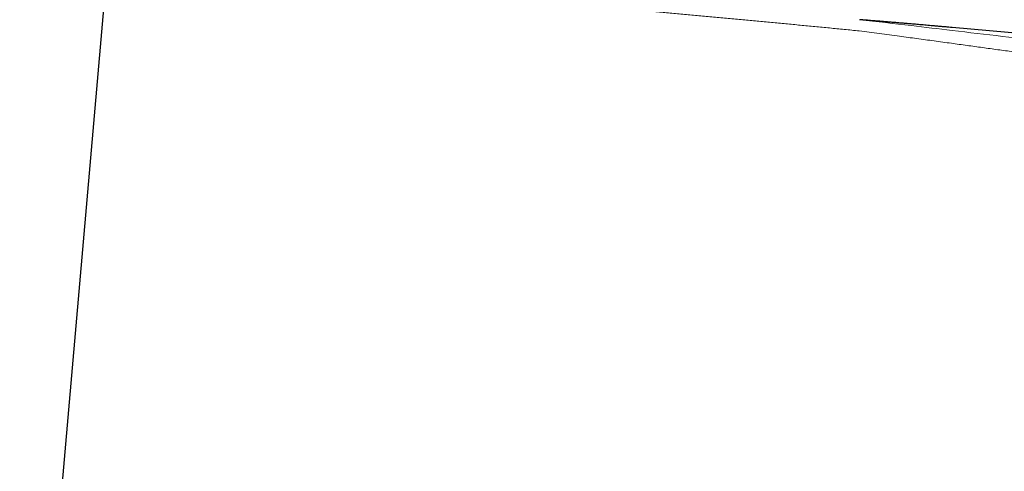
# Model space of a CAD drawing. Header units: millimetres. Extents: x 8 to 532, y 12 to 403.
# Tile 44 of 46: x 399 to 460, y 336 to 364. Entities that reach past the tile are written whole.
import ezdxf

# ---------------------------------------------------------------- set-up
doc = ezdxf.new("R2010")
doc.units = ezdxf.units.MM

msp = doc.modelspace()

# ---------------------------------------------------------------- linework, layer by layer
at = {"color": 7, "linetype": 'Continuous', "lineweight": 30}
for p, q in [((403.978, 367.108), (398.516, 304.683)), ((531.13, 356.712), (456.657, 363.305))]:
    msp.add_line(p, q, dxfattribs=at)
at = {"color": 8, "linetype": 'Continuous', "lineweight": 0}
for points, knots in [([(450.853, 363.097), (450.544, 363.127), (449.928, 363.188), (449.007, 363.277), (448.092, 363.366), (447.183, 363.453), (446.281, 363.539), (445.384, 363.624), (444.493, 363.708), (443.594, 363.792), (442.688, 363.877), (441.774, 363.961), (440.867, 364.044), (439.966, 364.126), (439.072, 364.207), (438.184, 364.287), (437.303, 364.365), (436.428, 364.443), (435.56, 364.519), (434.699, 364.593), (433.844, 364.667), (433.012, 364.738), (432.202, 364.807), (431.414, 364.873), (430.632, 364.938), (429.856, 365.002), (429.341, 365.044), (429.084, 365.065)], [0, 0, 0, 0, 0.042603, 0.084929, 0.126976, 0.168746, 0.210238, 0.251453, 0.292389, 0.333048, 0.375345, 0.417338, 0.459025, 0.500408, 0.541486, 0.582259, 0.622728, 0.662892, 0.702751, 0.742306, 0.781556, 0.820502, 0.856943, 0.893113, 0.929013, 0.964642, 1, 1, 1, 1]), ([(450.882, 363.796), (451.958, 363.672), (453.878, 363.451), (455.797, 363.224), (456.641, 363.124)], [0, 0, 0, 0, 0.5600111, 1, 1, 1, 1]), ([(456.602, 362.323), (456.242, 362.372), (455.522, 362.471), (454.444, 362.618), (453.307, 362.772), (452.11, 362.932), (451.271, 363.042), (450.853, 363.098)], [0, 0, 0, 0, 0.1882138, 0.3757171, 0.5625103, 0.781748, 1, 1, 1, 1]), ([(456.641, 363.124), (458.741, 362.877), (462.941, 362.384), (469.243, 361.673), (475.547, 360.981), (481.854, 360.31), (488.163, 359.656), (494.354, 359.031), (500.426, 358.432), (506.381, 357.857), (512.339, 357.29), (518.301, 356.731), (522.278, 356.362), (524.267, 356.178)], [0, 0, 0, 0, 0.09333, 0.186662, 0.279995, 0.37333, 0.466664, 0.559992, 0.647972, 0.735949, 0.823937, 0.911949, 1, 1, 1, 1]), ([(524.207, 354.199), (523.863, 354.231), (523.174, 354.295), (522.138, 354.392), (521.097, 354.491), (520.051, 354.592), (518.999, 354.694), (517.878, 354.805), (516.688, 354.923), (515.427, 355.05), (514.159, 355.18), (512.93, 355.307), (511.74, 355.431), (510.589, 355.553), (509.432, 355.676), (508.269, 355.801), (507.1, 355.928), (505.925, 356.057), (504.745, 356.188), (503.558, 356.321), (502.366, 356.455), (501.167, 356.592), (499.963, 356.73), (498.753, 356.87), (497.536, 357.012), (496.314, 357.156), (495.086, 357.302), (493.858, 357.449), (492.63, 357.597), (491.78, 357.7), (491.303, 357.758), (491.202, 357.771), (491.1, 357.783), (490.999, 357.795), (490.896, 357.808), (490.802, 357.819), (490.718, 357.83), (490.645, 357.839), (490.573, 357.847), (490.505, 357.856), (490.441, 357.864), (490.383, 357.871), (490.129, 357.902), (489.674, 357.958), (489.012, 358.04), (488.339, 358.123), (487.659, 358.208), (486.99, 358.291), (486.331, 358.374), (485.682, 358.456), (485.028, 358.538), (484.367, 358.622), (483.7, 358.707), (483.027, 358.793), (482.325, 358.882), (481.593, 358.976), (480.831, 359.074), (480.062, 359.174), (479.285, 359.274), (478.501, 359.376), (477.71, 359.48), (476.911, 359.584), (476.104, 359.69), (475.29, 359.797), (474.474, 359.905), (473.655, 360.013), (472.834, 360.122), (472.006, 360.232), (471.165, 360.344), (470.312, 360.458), (469.446, 360.574), (468.573, 360.691), (467.693, 360.809), (466.81, 360.928), (465.926, 361.048), (465.039, 361.168), (464.145, 361.289), (463.238, 361.413), (462.318, 361.538), (461.383, 361.666), (460.442, 361.794), (459.492, 361.925), (458.536, 362.056), (457.572, 362.189), (456.926, 362.278), (456.602, 362.323)], [0, 0, 0, 0, 0.015198, 0.030476, 0.045836, 0.061276, 0.076796, 0.092398, 0.110889, 0.129493, 0.148209, 0.167037, 0.183943, 0.200939, 0.218024, 0.235198, 0.252463, 0.269817, 0.287261, 0.304794, 0.322417, 0.34013, 0.357933, 0.375825, 0.393808, 0.41188, 0.430042, 0.448293, 0.46637, 0.484534, 0.48603, 0.487526, 0.489023, 0.490521, 0.492024, 0.4936, 0.49469, 0.495777, 0.496841, 0.497859, 0.498811, 0.499674, 0.500448, 0.510047, 0.519892, 0.529844, 0.539903, 0.550069, 0.559575, 0.569172, 0.578861, 0.588642, 0.598514, 0.608478, 0.618534, 0.629701, 0.64098, 0.652369, 0.663869, 0.675481, 0.687203, 0.699036, 0.71098, 0.723036, 0.735202, 0.747259, 0.759423, 0.771695, 0.784073, 0.796786, 0.809611, 0.822546, 0.835593, 0.84875, 0.861781, 0.874918, 0.888163, 0.901515, 0.91525, 0.929096, 0.943054, 0.957123, 0.971304, 0.985596, 1, 1, 1, 1])]:
    msp.add_open_spline(points, degree=3, knots=knots, dxfattribs=at)
at = {"color": 7, "linetype": 'Continuous', "lineweight": 30}
msp.add_open_spline([(456.657, 363.305), (456.588, 363.312), (456.44, 363.325), (456.216, 363.344), (455.987, 363.365), (455.764, 363.384), (455.547, 363.403), (455.337, 363.421), (455.134, 363.439), (454.934, 363.456), (454.737, 363.473), (454.545, 363.49), (454.359, 363.506), (454.181, 363.521), (454.01, 363.535), (453.846, 363.549), (453.689, 363.563), (453.539, 363.575), (453.396, 363.587), (453.26, 363.599), (453.131, 363.61), (453.012, 363.62), (452.901, 363.629), (452.799, 363.638), (452.703, 363.646), (452.614, 363.653), (452.53, 363.66), (452.449, 363.667), (452.37, 363.673), (452.291, 363.68), (452.211, 363.687), (452.13, 363.693), (452.01, 363.703), (451.849, 363.717), (451.653, 363.733), (451.459, 363.749), (451.269, 363.764), (451.079, 363.78), (450.952, 363.79), (450.89, 363.795)], degree=3, knots=[0, 0, 0, 0, 0.035971, 0.076873, 0.116655, 0.155317, 0.19286, 0.229283, 0.264586, 0.29877, 0.333381, 0.366763, 0.398916, 0.42984, 0.459535, 0.488002, 0.515239, 0.541248, 0.566028, 0.589579, 0.611902, 0.632995, 0.651758, 0.669428, 0.686006, 0.701491, 0.715884, 0.729956, 0.74343, 0.757089, 0.770936, 0.784969, 0.799189, 0.833449, 0.868747, 0.901142, 0.93421, 0.967619, 1, 1, 1, 1], dxfattribs=at)

doc.saveas('drawing.dxf')
